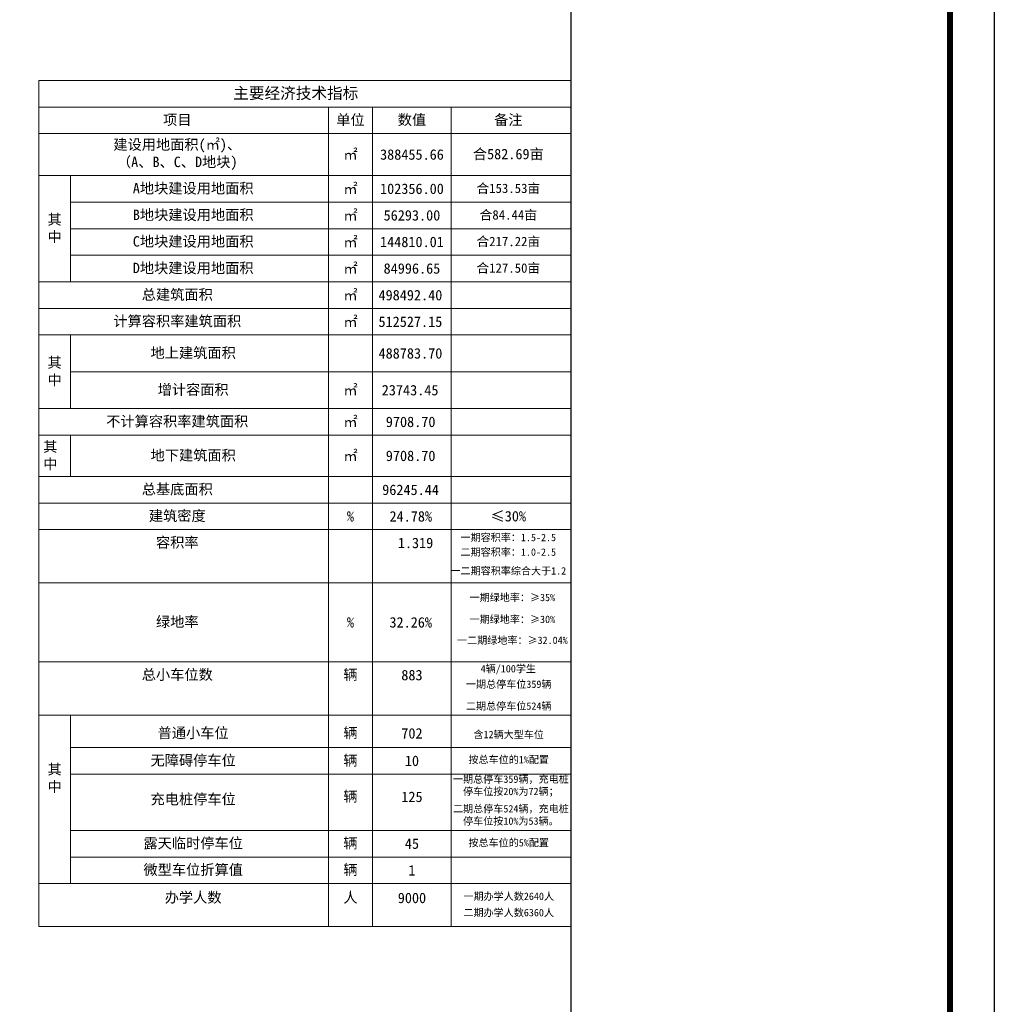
# Model space of a CAD drawing. Header units: millimetres. Extents: x 38389465 to 38395088, y 2473666 to 2480744.
# Tile 232 of 256: x 38390919 to 38391249, y 2479903 to 2480237. Entities that reach past the tile are written whole.
import ezdxf

# ---------------------------------------------------------------- set-up
doc = ezdxf.new("R2010")
doc.units = ezdxf.units.MM
doc.header["$LTSCALE"] = 2
doc.layers.get('0').update_dxf_attribs({"linetype": 'CONTINUOUS', "lineweight": 9})
doc.layers.add('PUB_TITLE', color=4, linetype='CONTINUOUS')
doc.layers.add('指标表', color=7, linetype='CONTINUOUS', lineweight=9)
doc.styles.add('黑体', font='simhei.ttf', dxfattribs={"height": 3.5})

# ---------------------------------------------------------------- blocks, each defined once
blk = doc.blocks.new('A$C69596FC1')
at = {"layer": 'PUB_TITLE'}
for p, q in [((118899.9998965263, 84099.99981099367), (118899.9998965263, -0.0001890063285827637)), ((117899.9998965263, 999.9998109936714), (117899.9998965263, 83099.99981099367))]:
    blk.add_line(p, q, dxfattribs=at)
at = {"layer": 'PUB_TITLE', "ltscale": 0.1}
blk.add_line((109349.9998965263, 999.9998105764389), (109349.9998965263, 83099.99981099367), dxfattribs=at)
at = {"layer": 'PUB_TITLE', "const_width": 139.9999999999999}
blk.add_lwpolyline([(999.9998970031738, 83099.99981099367), (117899.9998965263, 83099.99981099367), (117899.9998965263, 999.9998109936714), (999.9998970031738, 999.9998109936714), (999.9998970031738, 83099.99981099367)], dxfattribs=at)
blk = doc.blocks.new('5r4t23')
at = {"layer": '指标表', "linetype": 'ByBlock'}
for p, q in [((-180.3690130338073, 260.7608718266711), (0, 260.7608718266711)), ((-180.3690130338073, 260.7608718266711), (-180.3690130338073, -25.7119655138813)), ((0, 260.7608718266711), (0, 251.7608718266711)), ((-180.3690130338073, 251.7608718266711), (0, 251.7608718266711)), ((-82.28679082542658, 251.7608718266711), (-82.28679082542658, -25.7119655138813)), ((-67.290124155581, 251.7608718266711), (-67.290124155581, -25.7119655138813)), ((-40.65179082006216, 251.7608718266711), (-40.65179082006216, -25.7119655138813)), ((0, 251.7608718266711), (-7.450580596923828e-09, -25.7119655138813)), ((-180.3690130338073, 242.7608718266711), (0, 242.7608718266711)), ((-180.3690130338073, 228.569756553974), (0, 228.569756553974)), ((-169.6056796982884, 228.569756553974), (-169.6056796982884, 192.569756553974)), ((-169.6056796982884, 219.569756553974), (0, 219.569756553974)), ((-169.6056796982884, 210.569756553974), (0, 210.569756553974)), ((-169.6056796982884, 201.569756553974), (0, 201.569756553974)), ((-180.3690130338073, 192.569756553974), (0, 192.569756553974)), ((-180.3690130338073, 183.569756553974), (0, 183.569756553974)), ((-180.3690130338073, 174.569756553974), (0, 174.569756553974)), ((-169.6056796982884, 174.569756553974), (-169.6056796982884, 149.6558468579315)), ((-169.6056796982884, 162.1227111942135), (0, 162.1227111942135)), ((-180.3690130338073, 149.6558468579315), (0, 149.6558468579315)), ((-180.3690130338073, 140.6558468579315), (0, 140.6558468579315)), ((-169.6056796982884, 140.6558468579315), (-169.6056796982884, 126.6431023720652)), ((-180.3690130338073, 126.6431023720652), (0, 126.6431023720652)), ((-180.3690130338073, 117.6431023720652), (0, 117.6431023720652)), ((-180.3690130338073, 108.6431023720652), (0, 108.6431023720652)), ((-180.3690130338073, 90.64310237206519), (0, 90.64310237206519)), ((-180.3690130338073, 63.86033083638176), (0, 63.86033083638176)), ((-180.3690130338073, 45.86033083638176), (0, 45.86033083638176)), ((-169.6056796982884, 45.86033083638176), (-169.6056796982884, -11.22620109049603)), ((-169.6056796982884, 34.82861390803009), (0, 34.82861390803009)), ((-169.6056796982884, 25.82861390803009), (0, 25.82861390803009)), ((-169.6056796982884, 6.773798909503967), (0, 6.773798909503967)), ((-169.6056796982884, -2.226201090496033), (0, -2.226201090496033)), ((-180.3690130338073, -11.22620109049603), (-169.6056796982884, -11.22620109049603)), ((-169.6056796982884, -11.22620109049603), (0, -11.22620109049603)), ((-180.3690130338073, -25.7119655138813), (0, -25.7119655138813))]:
    blk.add_line(p, q, dxfattribs=at)
at = {"layer": '指标表', "color": 6, "linetype": 'ByBlock', "style": '黑体'}
for s, p in [('498492.40  ', (-65.29472153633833, 186.3047565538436)), ('512527.15  ', (-65.30741192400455, 177.3058676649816)), ('488783.70  ', (-65.28759294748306, 166.5823449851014)), ('96245.44  ', (-64.04890692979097, 120.3792134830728))]:
    blk.add_text(s, height=3.53, dxfattribs=at).set_placement(p)
at = {"layer": '指标表', "color": 7, "linetype": 'ByBlock', "style": '黑体'}
for s, p in [('23743.45  ', (-64.19754924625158, 154.1253901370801)), ('9708.70  ', (-62.82013040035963, 143.3919579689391)), ('9708.70  ', (-62.82013040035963, 131.8855857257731)), ('24.78%%% ', (-61.5715348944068, 111.3792134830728)), ('1.319  ', (-58.75724025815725, 102.3792134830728)), ('32.26%%% ', (-61.59135387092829, 75.48782771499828))]:
    blk.add_text(s, height=3.53, dxfattribs=at).set_placement(p)
at = {"layer": '指标表', "linetype": 'ByBlock'}
for s, insert, char_height, width, attachment_point in [('{\\f黑体|b1|i0|c134;\\C7;主要经济技术指标', (-93.30929082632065, 256.2608718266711), 3.880555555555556, 179.5805555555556, 5), ('{\\f黑体|b0|i0|c134;\\C7;项目', (-133.4431797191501, 247.2608718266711), 3.527777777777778, 99.31277777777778, 5), ('{\\f黑体|b0|i0|c134;\\C7;单位', (-74.78845749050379, 247.2608718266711), 3.527777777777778, 11.99666666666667, 5), ('{\\f黑体|b0|i0|c134;\\C7;数值', (-53.97095748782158, 247.2608718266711), 3.527777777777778, 23.63833333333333, 5), ('{\\f黑体|b0|i0|c134;\\C7;备注', (-21.33540192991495, 247.2608718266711), 3.527777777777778, 35.63277777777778, 5), ('{\\fSimHei|b0|i0|c134|p49;\\C7;建设用地面积(\\fSimHei|b0|i0|c129|p49;㎡\\fSimHei|b0|i0|c134|p49;)、^J（A、B、C、D地块)}', (-133.4431797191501, 235.6653141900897), 3.527777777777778, 99.31277777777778, 5), ('{\\f黑体|b0|i0|c134;\\C7;㎡', (-74.78845749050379, 235.6653141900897), 3.527777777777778, 11.99666666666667, 5), ('{\\f黑体|b0|i0|c134;\\C7;388455.66', (-53.97095748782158, 235.6653141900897), 3.527777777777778, 23.63833333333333, 5), ('{\\f黑体|b0|i0|c134;\\C7;合582.69亩', (-21.33540192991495, 235.6653141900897), 3.527777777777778, 35.63277777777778, 5), ('{\\f黑体|b0|i0|c134;\\C7;A地块建设用地面积', (-128.0615130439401, 224.069756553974), 3.527777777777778, 88.54944444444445, 5), ('{\\f黑体|b0|i0|c134;\\C7;㎡', (-74.78845749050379, 224.069756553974), 3.527777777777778, 11.99666666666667, 5), ('{\\f黑体|b0|i0|c134;\\C7;102356.00', (-53.97095748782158, 224.069756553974), 3.527777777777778, 23.63833333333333, 5), ('{\\f黑体|b0|i0|c134;\\C7;合153.53亩', (-21.33540192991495, 224.069756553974), 3.175, 35.63277777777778, 5), ('{\\f黑体|b0|i0|c134;\\C7;B地块建设用地面积', (-128.0615130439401, 215.069756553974), 3.527777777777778, 88.54944444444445, 5), ('{\\f黑体|b0|i0|c134;\\C7;㎡', (-74.78845749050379, 215.069756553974), 3.527777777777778, 11.99666666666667, 5), ('{\\f黑体|b0|i0|c134;\\C7;56293.00', (-53.97095748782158, 215.069756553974), 3.527777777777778, 23.63833333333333, 5), ('{\\f黑体|b0|i0|c134;\\C7;合84.44亩', (-21.33540192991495, 215.069756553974), 3.175, 35.63277777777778, 5), ('{\\f黑体|b0|i0|c134;\\C7;其中', (-174.9873463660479, 210.569756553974), 3.527777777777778, 7.763333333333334, 5), ('{\\f黑体|b0|i0|c134;\\C7;C地块建设用地面积', (-128.0615130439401, 206.069756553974), 3.527777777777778, 88.54944444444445, 5), ('{\\f黑体|b0|i0|c134;\\C7;㎡', (-74.78845749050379, 206.069756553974), 3.527777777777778, 11.99666666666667, 5), ('{\\f黑体|b0|i0|c134;\\C7;144810.01', (-53.97095748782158, 206.069756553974), 3.527777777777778, 23.63833333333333, 5), ('{\\f黑体|b0|i0|c134;\\C7;合217.22亩', (-21.33540192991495, 206.069756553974), 3.175, 35.63277777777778, 5), ('{\\f黑体|b0|i0|c134;\\C7;D地块建设用地面积', (-128.0615130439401, 197.069756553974), 3.527777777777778, 88.54944444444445, 5), ('{\\f黑体|b0|i0|c134;\\C7;㎡', (-74.78845749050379, 197.069756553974), 3.527777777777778, 11.99666666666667, 5), ('{\\f黑体|b0|i0|c134;\\C7;84996.65', (-53.97095748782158, 197.069756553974), 3.527777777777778, 23.63833333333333, 5), ('{\\f黑体|b0|i0|c134;\\C7;合127.50亩', (-21.33540192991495, 197.069756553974), 3.175, 35.63277777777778, 5), ('{\\f黑体|b0|i0|c134;\\C7;总建筑面积', (-133.4431797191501, 188.069756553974), 3.527777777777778, 99.31277777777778, 5), ('{\\f黑体|b0|i0|c134;\\C7;计算容积率建筑面积', (-133.4431797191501, 179.069756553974), 3.527777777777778, 99.31277777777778, 5), ('{\\f黑体|b0|i0|c134;\\C7;地上建筑面积', (-128.0615130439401, 168.3462338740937), 3.527777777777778, 88.54944444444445, 5), ('{\\f黑体|b0|i0|c134;\\C7;其中', (-174.9873463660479, 162.1128017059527), 3.527777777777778, 7.763333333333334, 5), ('{\\f黑体|b0|i0|c134;\\C7;增计容面积', (-128.0615130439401, 155.8892790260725), 3.527777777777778, 88.54944444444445, 5), ('{\\f黑体|b0|i0|c134;\\C7;不计算容积率建筑面积', (-133.4431797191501, 145.1558468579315), 3.527777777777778, 99.31277777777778, 5), ('{\\f黑体|b0|i0|c134;\\C7;其中', (-178.8690130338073, 133.6494746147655), 3.527777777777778, 7.763333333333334, 4), ('{\\f黑体|b0|i0|c134;\\C7;地下建筑面积', (-128.0615130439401, 133.6494746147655), 3.527777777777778, 88.54944444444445, 5), ('{\\f黑体|b0|i0|c134;\\C7;总基底面积', (-133.4431797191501, 122.1431023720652), 3.527777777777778, 99.31277777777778, 5), ('{\\f黑体|b0|i0|c134;\\C7;建筑密度', (-133.4431797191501, 113.1431023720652), 3.527777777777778, 99.31277777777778, 5), ('{\\f黑体|b0|i0|c134;\\C7;容积率', (-133.4431797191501, 104.1431023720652), 3.527777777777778, 99.31277777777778, 5), ('{\\f黑体|b0|i0|c134;\\C7;绿地率', (-133.4431797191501, 77.25171660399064), 3.527777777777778, 99.31277777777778, 5), ('{\\f黑体|b0|i0|c134;\\C7;总小车位数', (-133.4431797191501, 59.36033083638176), 3.527777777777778, 99.31277777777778, 5), ('{\\f黑体|b0|i0|c134;\\C7;普通小车位', (-128.0615130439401, 39.62689866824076), 3.527777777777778, 88.54944444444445, 5), ('{\\f黑体|b0|i0|c134;\\C7;无障碍停车位', (-128.0615130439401, 30.32861390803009), 3.527777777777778, 88.54944444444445, 5), ('{\\f黑体|b0|i0|c134;\\C7;其中', (-174.9873463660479, 24.36531282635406), 3.527777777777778, 7.763333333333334, 5), ('{\\f黑体|b0|i0|c134;\\C7;充电桩停车位', (-128.0615130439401, 17.16863779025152), 3.527777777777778, 88.54944444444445, 5), ('{\\f黑体|b0|i0|c134;\\C7;露天临时停车位', (-128.0615130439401, 2.273798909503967), 3.527777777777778, 88.54944444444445, 5), ('{\\f黑体|b0|i0|c134;\\C7;微型车位折算值', (-128.0615130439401, -6.726201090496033), 3.527777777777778, 88.54944444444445, 5), ('{\\f黑体|b0|i0|c134;\\C7;辆', (-74.78845749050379, -6.726201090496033), 3.527777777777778, 11.99666666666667, 5), ('{\\f黑体|b0|i0|c134;\\C7;1', (-53.97095748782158, -6.726201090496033), 3.527777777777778, 23.63833333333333, 5), ('{\\fSimHei|b0|i0|c134|p49;\\C7;办学人数}', (-128.0615130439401, -16.11421965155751), 3.527777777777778, 88.54944444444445, 5), ('{\\fSimHei|b0|i0|c134|p49;\\C7;人}', (-74.78845749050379, -16.11421965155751), 3.527777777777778, 11.99666666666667, 5), ('{\\fSimHei|b0|i0|c134|p49;\\C7;9000}', (-53.97095748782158, -16.11421965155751), 3.527777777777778, 23.63833333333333, 5), ('{\\fSimHei|b0|i0|c134|p49;\\C7;一期办学人数2640人}', (-21.19853556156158, -15.67888501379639), 2.5, 40.48717827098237, 5), ('{\\fSimHei|b0|i0|c134|p49;\\C7;二期办学人数6360人}', (-21.19853556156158, -21.20125608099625), 2.5, 40.48717827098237, 5)]:
    blk.add_mtext(s, dxfattribs=dict(at, insert=insert, char_height=char_height, width=width, attachment_point=attachment_point))
at = {"layer": '指标表', "color": 7, "linetype": 'ByBlock', "attachment_point": 5}
for s, insert, char_height, width in [('{\\f黑体|b0|i0|c134;\\C7;㎡', (-74.78845749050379, 188.069756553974), 3.527777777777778, 11.99666666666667), ('{\\f黑体|b0|i0|c134;\\C7;㎡', (-74.78845749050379, 179.069756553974), 3.527777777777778, 11.99666666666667), ('{\\f黑体|b0|i0|c134;\\C7;㎡', (-74.78845749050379, 155.8892790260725), 3.527777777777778, 11.99666666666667), ('{\\f黑体|b0|i0|c134;\\C7;㎡', (-74.78845749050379, 145.1558468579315), 3.527777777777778, 11.99666666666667), ('{\\f黑体|b0|i0|c134;\\C7;㎡', (-74.78845749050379, 133.6494746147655), 3.527777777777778, 11.99666666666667), ('{\\f黑体|b0|i0|c134;\\C7;%', (-74.78845749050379, 113.1431023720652), 3.527777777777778, 11.99666666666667), ('{\\f黑体|b0|i0|c134;\\C7;≤30%', (-21.33540192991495, 113.1431023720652), 3.527777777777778, 35.63277777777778), ('{\\fSimHei|b0|i0|c134|p49;\\C7;一期容积率：1.5-2.5}', (-21.34742537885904, 105.8453276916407), 2.5, 40.48717827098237), ('{\\fSimHei|b0|i0|c134|p49;\\C7;二期容积率：1.0-2.5}', (-21.34742537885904, 100.9001680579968), 2.5, 40.48717827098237), ('{\\fSimHei|b0|i0|c134|p49;\\C7;一二期容积率综合大于1.2}', (-21.33540192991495, 94.53701841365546), 2.5, 40.48717827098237), ('{\\fSimHei|b0|i0|c134|p49;\\C7;一期绿地率：≥35%}', (-19.97659745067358, 85.52485729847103), 2.5, 40.48717827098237), ('{\\f黑体|b0|i0|c134;\\C7;%', (-74.78845749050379, 77.25171660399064), 3.527777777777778, 11.99666666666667), ('{\\fSimHei|b0|i0|c134|p49;\\C7;一期绿地率：≥30%}', (-19.97659745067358, 78.13031385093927), 2.5, 40.48717827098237), ('{\\fSimHei|b0|i0|c134|p49;一二期绿地率：≥32.04%}', (-19.96457400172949, 71.03068319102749), 2.5, 40.48717827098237), ('{\\f黑体|b0|i0|c134;\\C7;辆', (-74.78845749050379, 59.36033083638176), 3.527777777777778, 11.99666666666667), ('{\\fSimHei|b0|i0|c134|p49;883}', (-53.97095748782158, 59.36033083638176), 3.527777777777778, 23.63833333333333), ('{\\fSimHei|b0|i0|c134|p49;\\C7;4辆/100学生}', (-21.33540192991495, 61.24001090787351), 2.5, 40.48717827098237), ('{\\fSimHei|b0|i0|c134|p49;\\C7;一期总停车位359辆}', (-21.19853556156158, 56.14747270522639), 2.5, 40.48717827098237), ('{\\fSimHei|b0|i0|c134|p49;二期总停车位524辆}', (-21.19853556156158, 48.75292925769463), 2.5, 40.48717827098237), ('{\\f黑体|b0|i0|c134;\\C7;辆', (-74.78845749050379, 39.62689866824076), 3.527777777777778, 11.99666666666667), ('{\\fSimHei|b0|i0|c134|p49;702}', (-53.97095748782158, 39.62689866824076), 3.527777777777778, 23.63833333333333), ('{\\fSimHei|b0|i0|c134|p49;\\C7;含12辆大型车位}', (-21.19853556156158, 39.12048219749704), 2.5, 40.48717827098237), ('{\\f黑体|b0|i0|c134;\\C7;辆', (-74.78845749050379, 30.32861390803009), 3.527777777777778, 11.99666666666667), ('{\\fSimHei|b0|i0|c134|p49;\\C7;10}', (-53.97095748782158, 30.32861390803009), 3.527777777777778, 23.63833333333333), ('{\\fSimHei|b0|i0|c134|p49;\\C7;按总车位的1%配置}', (-21.19853556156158, 30.61753668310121), 2.5, 40.48717827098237), ('{\\fSimHei|b0|i0|c134|p49;\\C7;一期总停车359辆，充电桩停车位按20%为72辆；}', (-20.45943880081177, 21.78560569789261), 2.5, 40.48717827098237), ('{\\f黑体|b0|i0|c134;\\C7;辆', (-74.78845749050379, 18.13188065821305), 3.527777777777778, 11.99666666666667), ('{\\fSimHei|b0|i0|c134|p49;\\C7;125}', (-53.97095748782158, 18.13188065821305), 3.527777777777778, 23.63833333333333), ('{\\fSimHei|b0|i0|c134|p49;二期总停车524辆，充电桩停车位按10%为53辆。}', (-20.45943880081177, 11.88986314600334), 2.5, 40.48717827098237), ('{\\f黑体|b0|i0|c134;\\C7;辆', (-74.78845749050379, 2.273798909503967), 3.527777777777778, 11.99666666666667), ('{\\fSimHei|b0|i0|c134|p49;\\C7;45}', (-53.97095748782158, 2.273798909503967), 3.527777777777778, 23.63833333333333), ('{\\fSimHei|b0|i0|c134|p49;\\C7;按总车位的5%配置}', (-21.19853556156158, 2.475867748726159), 2.5, 40.48717827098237)]:
    blk.add_mtext(s, dxfattribs=dict(at, insert=insert, char_height=char_height, width=width))

msp = doc.modelspace()

# ---------------------------------------------------------------- block references
at = {"linetype": 'ByBlock', "xscale": 0.01500000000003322, "yscale": 0.01500000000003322, "zscale": 0.01500000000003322}
msp.add_blockref('A$C69596FC1', (38389465.97101418, 2479333.813706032), dxfattribs=at)
at = {"layer": '指标表', "linetype": 'ByBlock'}
msp.add_blockref('5r4t23', (38391106.22101264, 2479955.467912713), dxfattribs=at)

doc.saveas('drawing.dxf')
